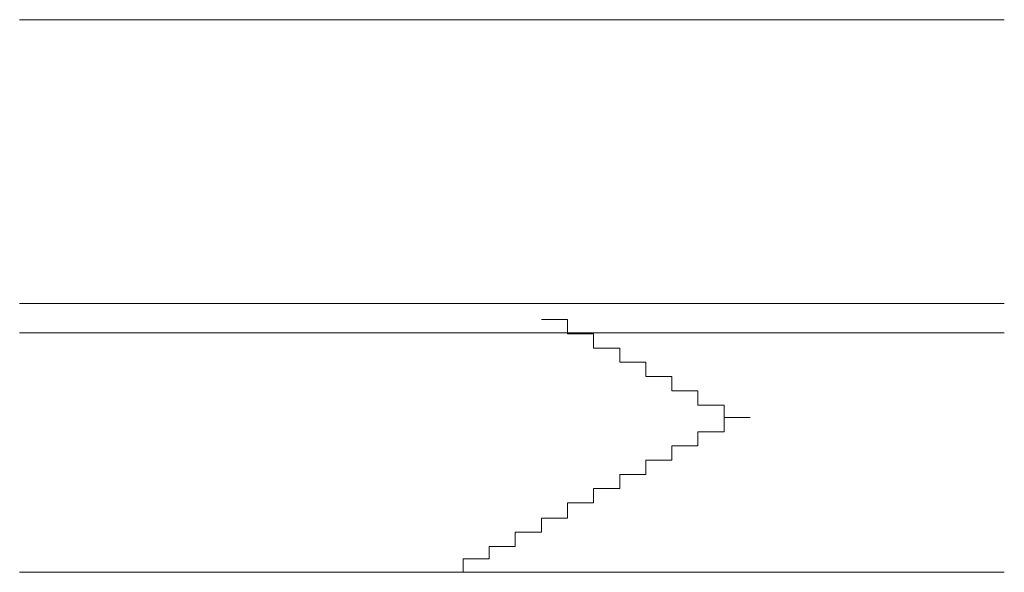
# Model space of a CAD drawing. Header units: millimetres. Extents: x -291747 to 77132, y 46721 to 203932.
# Tile 109 of 110: x 76025 to 77132, y 100983 to 101604. Entities that reach past the tile are written whole.
import ezdxf

# ---------------------------------------------------------------- set-up
doc = ezdxf.new("R2010")
doc.units = ezdxf.units.MM
doc.header["$MEASUREMENT"] = 0
doc.layers.add('FL-xref', color=250, linetype='Continuous', lineweight=9)
doc.layers.add('xreff_LSN_szatnie_PW_rzuty_14$0$A widok', color=252, linetype='Continuous', lineweight=9)

# ---------------------------------------------------------------- blocks, each defined once
blk = doc.blocks.new('xreff_LSN_szatnie_PW_rzuty_14')
at = {"layer": 'xreff_LSN_szatnie_PW_rzuty_14$0$A widok'}
for points in [[(76025.4, 101604.4), (77132.1, 101604.4)], [(76025.4, 101285.4), (77132.1, 101285.4)], [(76641.1, 101251.4), (76641.1, 101267.4), (76611.8, 101267.4)], [(76025.4, 101252.4), (77132.1, 101252.4)], [(76670.5, 101235.4), (76670.5, 101251.4), (76641.1, 101251.4)], [(76699.8, 101219.4), (76699.8, 101235.4), (76670.5, 101235.4)], [(76729.1, 101203.4), (76729.1, 101219.4), (76699.8, 101219.4)], [(76758.5, 101187.4), (76758.5, 101203.4), (76729.1, 101203.4)], [(76787.8, 101171.4), (76787.8, 101187.4), (76758.5, 101187.4)], [(76817.1, 101157.4), (76817.1, 101171.4), (76787.8, 101171.4)], [(76817.1, 101141.4), (76817.1, 101157.4), (76846.5, 101157.4)], [(76787.8, 101125.4), (76787.8, 101141.4), (76817.1, 101141.4)], [(76758.5, 101109.4), (76758.5, 101125.4), (76787.8, 101125.4)], [(76729.1, 101093.4), (76729.1, 101109.4), (76758.5, 101109.4)], [(76699.8, 101077.4), (76699.8, 101093.4), (76729.1, 101093.4)], [(76670.5, 101061.4), (76670.5, 101077.4), (76699.8, 101077.4)], [(76641.1, 101044.4), (76641.1, 101061.4), (76670.5, 101061.4)], [(76611.8, 101028.4), (76611.8, 101044.4), (76641.1, 101044.4)], [(76582.5, 101012.4), (76582.5, 101028.4), (76611.8, 101028.4)], [(76553.1, 100998.4), (76553.1, 101012.4), (76582.5, 101012.4)], [(76523.8, 100983.4), (76523.8, 100998.4), (76553.1, 100998.4)], [(76025.4, 100983.4), (77132.1, 100983.4)]]:
    blk.add_lwpolyline(points, dxfattribs=at)

msp = doc.modelspace()

# ---------------------------------------------------------------- block references
at = {"layer": 'FL-xref'}
msp.add_blockref('xreff_LSN_szatnie_PW_rzuty_14', (0, 0), dxfattribs=at)

doc.saveas('drawing.dxf')
